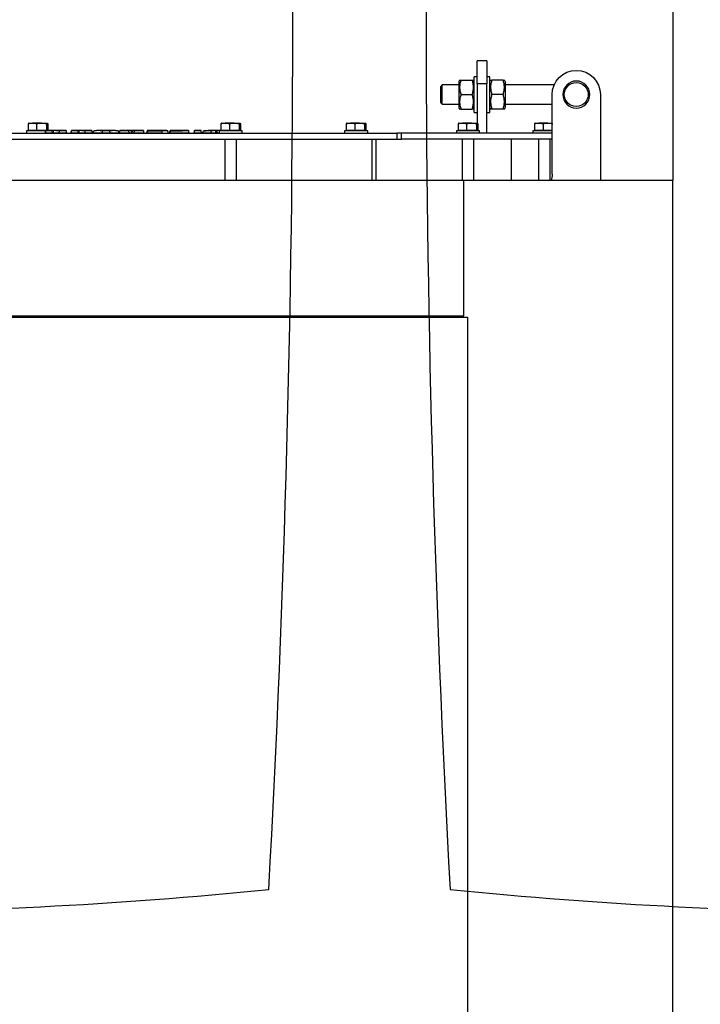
# Model space of a CAD drawing. Header units: millimetres. Extents: x 226749 to 325316, y -44191 to 40236.
# Tile 73 of 164: x 291061 to 291765, y 6243 to 7262. Entities that reach past the tile are written whole.
import ezdxf

# ---------------------------------------------------------------- set-up
doc = ezdxf.new("R2010")
doc.units = ezdxf.units.MM
doc.header["$LTSCALE"] = 100
doc.linetypes.add('DASHED', pattern=[19.05, 12.7, -6.35])
for name, color, linetype in [('FUNDAMENTY', 6, 'Continuous'), ('K_URZĄDZENIA', 4, 'Continuous'), ('WYBIEG NA CZYSZCZENIE', 2, 'Continuous')]:
    doc.layers.add(name, color=color, linetype=linetype)

# ---------------------------------------------------------------- blocks, each defined once
blk = doc.blocks.new('FUNDAMENT')
at = {"layer": 'FUNDAMENTY'}
for p, q in [((89813.4, 76473.6), (91213.4, 76473.6)), ((91213.4, 76473.6), (91213.4, 73473.6))]:
    blk.add_line(p, q, dxfattribs=at)
blk = doc.blocks.new('KOCIOŁ_RZUT')
at = {"layer": 'K_URZĄDZENIA'}
for p, q in [((136447.9, 71443.9), (132755.9, 71443.9)), ((132755.9, 71443.9), (132755.9, 71227.5)), ((132666.9, 71368.9), (132755.9, 71368.9)), ((132656.9, 71321), (132656.9, 71270.4)), ((132749.1, 71318.9), (132666.9, 71318.9)), ((132676.9, 71270.4), (132676.9, 71318.9)), ((132696.4, 71314.5), (132696.4, 71318.9)), ((132704, 71318.9), (132704, 71314.5)), ((132704.4, 71318.9), (132704.4, 71315.5)), ((132706.9, 71318.9), (132706.9, 71163.2)), ((132712.9, 71318.9), (132712.9, 71163.2)), ((132696.4, 71314.5), (132696.4, 71305.1)), ((132697.2, 71309.5), (132704, 71309.5)), ((132704, 71314.5), (132704, 71309.5)), ((132704, 71309.5), (132704, 71305.1)), ((132704.4, 71315.5), (132704.4, 71298.9)), ((132755.9, 71316.9), (132712.9, 71316.9)), ((132696.4, 71301.4), (132696.4, 71305.1)), ((132697.2, 71300.7), (132704, 71300.7)), ((132704, 71305.1), (132704, 71300.7)), ((132704, 71301.4), (132704.4, 71301.4)), ((132704.4, 71298.9), (132706.9, 71298.9)), ((132712.9, 71304.9), (132755.9, 71304.9)), ((132653.4, 71270.4), (132651.9, 71269.5)), ((132651.9, 71268.2), (132651.9, 71256.6)), ((132653.4, 71270.4), (132680.4, 71270.4)), ((132666.9, 71268.2), (132666.9, 71256.6)), ((132681.9, 71269.5), (132680.4, 71270.4)), ((132681.9, 71268.2), (132681.9, 71256.6)), ((132755.9, 71276.9), (132712.9, 71276.9)), ((132631.9, 71251.4), (132631.9, 71241.4)), ((132631.9, 71251.4), (132655.8, 71251.4)), ((132648.4, 71254.4), (132648.4, 71251.4)), ((132685.4, 71254.4), (132648.4, 71254.4)), ((132651.9, 71255.2), (132653.4, 71254.4)), ((132655.8, 71251.4), (132655.8, 71241.4)), ((132706.9, 71251.4), (132655.8, 71251.4)), ((132680.4, 71254.4), (132681.9, 71255.2)), ((132685.4, 71251.4), (132685.4, 71254.4)), ((132655.8, 71241.4), (132631.9, 71241.4)), ((132648.4, 71241.4), (132648.4, 71238.4)), ((132685.4, 71238.4), (132648.4, 71238.4)), ((132653.4, 71238.4), (132651.9, 71237.5)), ((132655.8, 71241.4), (132696.5, 71241.4)), ((132681.9, 71237.5), (132680.4, 71238.4)), ((132685.4, 71238.4), (132685.4, 71241.4)), ((132696.4, 71235.5), (132696.4, 71241.3)), ((132697.2, 71242), (132704, 71242)), ((132697.2, 71240.6), (132704, 71240.6)), ((132704, 71242), (132704, 71241.3)), ((132704, 71241.4), (132704.4, 71241.4)), ((132704.4, 71241.4), (132704, 71241.4)), ((132704, 71241.3), (132704, 71240.6)), ((132704, 71240.6), (132704, 71235.5)), ((132706.9, 71243.9), (132704.4, 71243.9)), ((132704.4, 71243.9), (132704.4, 71236.5)), ((132755.9, 71237.9), (132712.9, 71237.9)), ((132651.9, 71224.6), (132651.9, 71236.2)), ((132666.9, 71224.6), (132666.9, 71236.2)), ((132681.9, 71224.6), (132681.9, 71236.2)), ((132696.4, 71235.5), (132696.4, 71226.1)), ((132697.2, 71230.4), (132704, 71230.4)), ((132704, 71235.5), (132704, 71230.4)), ((132704, 71230.4), (132704, 71226.1)), ((132704.4, 71236.5), (132704.4, 71219.9)), ((132895.9, 71227.5), (132755.9, 71227.5)), ((132755.9, 71227.5), (132755.9, 69835.3)), ((132895.9, 69835.3), (132895.9, 71227.5)), ((132651.9, 71223.2), (132653.4, 71222.4)), ((132653.4, 71222.4), (132680.4, 71222.4)), ((132656.9, 71222.4), (132656.9, 71205)), ((132676.9, 71205), (132676.9, 71222.4)), ((132680.4, 71222.4), (132681.9, 71223.2)), ((132696.4, 71222.4), (132696.4, 71226.1)), ((132697.2, 71221.7), (132704, 71221.7)), ((132704, 71226.1), (132704, 71221.7)), ((132704, 71222.4), (132704.4, 71222.4)), ((132704.4, 71219.9), (132706.9, 71219.9)), ((132712.9, 71225.9), (132755.9, 71225.9)), ((132656.9, 71205), (132658.4, 71203.9)), ((132676.9, 71205), (132656.9, 71205)), ((132675.4, 71203.9), (132658.4, 71203.9)), ((132675.4, 71203.9), (132676.9, 71205)), ((132712.9, 71163.2), (132706.9, 71163.2)), ((132706.9, 71163.2), (132706.9, 71158.4)), ((132706.9, 71158.4), (132712.9, 71158.4)), ((132706.9, 70553.4), (132706.9, 71158.4)), ((132712.9, 71158.4), (132712.9, 71163.2)), ((132712.9, 70553.4), (132712.9, 71158.4)), ((132755.9, 71136.9), (132712.9, 71136.9)), ((132696.4, 71119.8), (132696.4, 71125.6)), ((132697.2, 71126.3), (132704, 71126.3)), ((132704, 71126.3), (132704, 71125.6)), ((132704.4, 71125.6), (132704, 71125.6)), ((132704, 71125.6), (132704, 71124.8)), ((132706.9, 71128.1), (132704.4, 71128.1)), ((132704.4, 71128.1), (132704.4, 71120.7)), ((132755.9, 71132.8), (132712.9, 71132.8)), ((132696.4, 71119.8), (132696.4, 71110.4)), ((132697.2, 71124.8), (132704, 71124.8)), ((132704, 71124.8), (132704, 71119.8)), ((132704, 71119.8), (132704, 71114.7)), ((132704.4, 71120.7), (132704.4, 71104.1)), ((132696.4, 71106.6), (132696.4, 71110.4)), ((132697.2, 71114.7), (132704, 71114.7)), ((132697.2, 71106), (132704, 71106)), ((132704, 71114.7), (132704, 71110.4)), ((132704, 71110.4), (132704, 71106)), ((132704, 71106.6), (132704.4, 71106.6)), ((132704.4, 71104.1), (132706.9, 71104.1)), ((132696.4, 70990), (132696.4, 70995.8)), ((132697.2, 70996.5), (132704, 70996.5)), ((132697.2, 70995.1), (132704, 70995.1)), ((132704, 70996.5), (132704, 70995.8)), ((132704.4, 70995.9), (132704, 70995.9)), ((132704, 70995.8), (132704, 70995.1)), ((132704, 70995.1), (132704, 70990)), ((132706.9, 70998.4), (132704.4, 70998.4)), ((132704.4, 70998.4), (132704.4, 70991)), ((132696.4, 70990), (132696.4, 70980.6)), ((132697.2, 70985), (132704, 70985)), ((132704, 70990), (132704, 70985)), ((132704, 70985), (132704, 70980.6)), ((132704.4, 70991), (132704.4, 70974.4)), ((132755.9, 70992.4), (132712.9, 70992.4)), ((132696.4, 70976.9), (132696.4, 70980.6)), ((132697.2, 70976.2), (132704, 70976.2)), ((132704, 70980.6), (132704, 70976.2)), ((132704, 70976.9), (132704.4, 70976.9)), ((132704.2, 70976.9), (132704.2, 70972.8)), ((132704.2, 70972.4), (132706.8, 70971.8)), ((132704.4, 70974.4), (132706.9, 70974.4)), ((132706.8, 70974.4), (132706.8, 70971.8)), ((132706.8, 70973), (132706.9, 70973)), ((132712.9, 70980.4), (132755.9, 70980.4)), ((132704.2, 70971.6), (132706.8, 70971.6)), ((132706.8, 70971.6), (132704.2, 70971.3)), ((132706.8, 70971.5), (132704.2, 70970.8)), ((132704.2, 70970.4), (132704.2, 70963.2)), ((132706.8, 70966.4), (132704.5, 70966)), ((132704.5, 70966), (132704.5, 70958.4)), ((132706.8, 70971.5), (132706.8, 70971.6)), ((132706.8, 70971.6), (132706.8, 70971.6)), ((132706.8, 70970.3), (132706.9, 70970.3)), ((132706.8, 70966.4), (132706.8, 70957.3)), ((132706.8, 70965.5), (132706.9, 70965.5)), ((132704.2, 70955.7), (132704.2, 70948.8)), ((132706.8, 70957.3), (132704.5, 70958.4)), ((132706.8, 70956.3), (132704.5, 70955.7)), ((132704.5, 70955.7), (132704.5, 70948.8)), ((132706.8, 70959.8), (132706.9, 70959.8)), ((132706.8, 70956.3), (132706.8, 70948.2)), ((132706.8, 70954.8), (132706.9, 70954.8)), ((132704.2, 70942.9), (132704.2, 70926.5)), ((132704.5, 70948.8), (132706.8, 70948.2)), ((132706.8, 70943.5), (132704.5, 70942.9)), ((132704.5, 70942.9), (132704.5, 70924.2)), ((132706.8, 70949.7), (132706.9, 70949.7)), ((132706.8, 70943.5), (132706.8, 70923.6)), ((132706.8, 70942), (132706.9, 70942)), ((132704.2, 70936.5), (132704.2, 70926.5)), ((132704.3, 70924.3), (132704.3, 70936.5)), ((132704.2, 70926.5), (132704.2, 70923.8)), ((132704.3, 70926.5), (132704.2, 70926.5)), ((132704.2, 70926.5), (132704.2, 70926.5)), ((132706.8, 70923.1), (132704.2, 70923.8)), ((132706.8, 70922), (132704.2, 70921.3)), ((132706.8, 70923.6), (132704.5, 70924.2)), ((132706.8, 70925.1), (132706.9, 70925.1)), ((132706.8, 70924.6), (132706.9, 70924.6)), ((132706.8, 70923.6), (132706.8, 70923.1)), ((132704.2, 70920.3), (132704.2, 70900.9)), ((132704.3, 70914.5), (132704.2, 70914.5)), ((132706.8, 70920.4), (132706.9, 70920.4)), ((132706.8, 70915.5), (132706.9, 70915.5)), ((132704.2, 70906.2), (132704.3, 70906.2)), ((132706.8, 70901.3), (132706.9, 70901.3)), ((132704.2, 70896.2), (132704.2, 70890.3)), ((132706.8, 70896.8), (132704.5, 70896.1)), ((132706.8, 70896.8), (132704.5, 70896.2)), ((132704.5, 70896.1), (132704.5, 70887)), ((132706.8, 70896.8), (132706.8, 70896.8)), ((132706.8, 70896.8), (132706.8, 70886.6)), ((132706.8, 70895.3), (132706.9, 70895.3)), ((132706.8, 70895.3), (132706.9, 70895.3)), ((132704.2, 70890.3), (132704.2, 70890.3)), ((132704.2, 70889.9), (132704.2, 70884)), ((132704.2, 70884.3), (132706.8, 70884.1)), ((132706.8, 70884), (132704.2, 70883.7)), ((132704.2, 70884), (132704.2, 70878.3)), ((132704.2, 70884), (132706.8, 70884)), ((132706.8, 70886.6), (132704.5, 70887)), ((132706.8, 70881.4), (132704.5, 70881)), ((132704.5, 70881), (132704.5, 70871.8)), ((132706.8, 70887.6), (132706.9, 70887.6)), ((132706.8, 70886.6), (132706.8, 70884.1)), ((132706.8, 70885.4), (132706.9, 70885.4)), ((132706.8, 70884), (132706.8, 70884.1)), ((132706.8, 70884), (132706.8, 70881.4)), ((132706.8, 70884), (132706.8, 70884)), ((132706.8, 70882.6), (132706.9, 70882.6)), ((132706.8, 70881.4), (132706.8, 70871.2)), ((132704.2, 70877.7), (132704.2, 70871.8)), ((132704.2, 70877.7), (132704.2, 70877.7)), ((132706.8, 70871.2), (132704.5, 70871.8)), ((132706.8, 70871.2), (132704.5, 70870.1)), ((132706.8, 70880.4), (132706.9, 70880.4)), ((132706.8, 70872.7), (132706.9, 70872.7)), ((132706.8, 70871.2), (132706.8, 70861.4)), ((132704.2, 70865.5), (132704.2, 70859)), ((132704.5, 70861), (132706.8, 70861.4)), ((132704.5, 70861), (132704.5, 70853.8)), ((132706.8, 70868.7), (132706.9, 70868.7)), ((132706.8, 70861.4), (132706.8, 70853.5)), ((132706.8, 70860.5), (132706.9, 70860.5)), ((132704.2, 70855.8), (132704.2, 70849.3)), ((132706.8, 70853.5), (132704.5, 70853.8)), ((132706.8, 70854.4), (132706.9, 70854.4)), ((132706.8, 70853.5), (132706.8, 70843.7)), ((132704.2, 70842.7), (132704.2, 70836)), ((132706.8, 70843.7), (132704.5, 70844.7)), ((132706.8, 70843.3), (132704.5, 70842.7)), ((132704.5, 70842.7), (132704.5, 70835.9)), ((132706.8, 70846.1), (132706.9, 70846.1)), ((132706.8, 70843.3), (132706.8, 70835.7)), ((132706.8, 70841.8), (132706.9, 70841.8)), ((132704.2, 70835.7), (132704.2, 70828.3)), ((132706.8, 70835.7), (132704.5, 70835.9)), ((132706.8, 70836.3), (132706.9, 70836.3)), ((132706.8, 70835.7), (132706.8, 70829)), ((132706.8, 70829.9), (132706.9, 70829.9)), ((132704.2, 70829.6), (132706.8, 70829)), ((132704.2, 70828.1), (132704.2, 70821.7)), ((132706.8, 70828.8), (132704.5, 70828.1)), ((132704.5, 70828.1), (132704.5, 70821.7)), ((132706.8, 70821.1), (132704.5, 70821.7)), ((132704.5, 70821.7), (132706.8, 70821)), ((132706.8, 70828.8), (132706.8, 70821.1)), ((132706.8, 70827.3), (132706.9, 70827.3)), ((132706.8, 70822.6), (132706.9, 70822.6)), ((132706.8, 70822.6), (132706.9, 70822.6)), ((132706.8, 70821.1), (132706.8, 70821)), ((132704.2, 70816.2), (132704.2, 70809.4)), ((132706.8, 70816.8), (132704.5, 70816.2)), ((132704.5, 70816.2), (132704.5, 70809.4)), ((132706.8, 70809.1), (132704.5, 70809.4)), ((132706.8, 70816.8), (132706.8, 70809.1)), ((132706.8, 70815.3), (132706.9, 70815.3)), ((132706.8, 70809.8), (132706.9, 70809.8)), ((132704.2, 70809.2), (132704.2, 70801.8)), ((132704.2, 70803), (132706.8, 70802.5)), ((132704.2, 70801.5), (132704.2, 70795.2)), ((132706.8, 70802.2), (132704.5, 70801.6)), ((132704.5, 70801.6), (132704.5, 70795.1)), ((132706.8, 70809.1), (132706.8, 70802.5)), ((132706.8, 70803.4), (132706.9, 70803.4)), ((132706.8, 70802.2), (132706.8, 70794.5)), ((132706.8, 70800.7), (132706.9, 70800.7)), ((132696.4, 70790.6), (132696.4, 70796.4)), ((132696.4, 70790.6), (132696.4, 70781.2)), ((132697.2, 70797.1), (132704, 70797.1)), ((132697.2, 70795.7), (132704, 70795.7)), ((132704, 70797.1), (132704, 70796.4)), ((132704.2, 70796.5), (132704, 70796.5)), ((132704, 70796.4), (132704, 70795.7)), ((132704, 70795.7), (132704, 70790.6)), ((132704, 70790.6), (132704, 70785.6)), ((132704.4, 70795.2), (132704.4, 70791.6)), ((132704.4, 70791.6), (132704.4, 70775)), ((132704.5, 70795.1), (132706.8, 70794.5)), ((132706.8, 70794.5), (132704.5, 70795.1)), ((132706.8, 70796), (132706.9, 70796)), ((132706.8, 70796), (132706.9, 70796)), ((132706.8, 70794.5), (132706.8, 70794.5)), ((132696.4, 70777.5), (132696.4, 70781.2)), ((132697.2, 70785.6), (132704, 70785.6)), ((132704, 70785.6), (132704, 70781.2)), ((132704, 70781.2), (132704, 70776.9)), ((132697.2, 70776.9), (132704, 70776.9)), ((132704, 70777.5), (132704.4, 70777.5)), ((132704.4, 70775), (132706.9, 70775))]:
    blk.add_line(p, q, dxfattribs=at)
at = {"layer": 'K_URZĄDZENIA', "extrusion": (0, 0, -1)}
blk.add_circle((-132666.9, 71343.9), 14, dxfattribs=at)
at = {"layer": 'K_URZĄDZENIA'}
blk.add_circle((132666.9, 71343.9), 12.4, dxfattribs=at)
at = {"layer": 'K_URZĄDZENIA', "extrusion": (0, 0, -1)}
for centre, start, end in [((-132666.9, 71343.9), 270, 90), ((-132749.1, 71293.9), 90, 105.8606)]:
    blk.add_arc(centre, 25, start, end, dxfattribs=at)
at = {"layer": 'K_URZĄDZENIA'}
for points, knots in [([(132696.4, 71314.5), (132696.4, 71315.4), (132696.5, 71316.2), (132696.8, 71317.9), (132697, 71318.8), (132697.2, 71319.6)], [0, 0, 0, 0, 0.5, 0.5, 1, 1, 1, 1]), ([(132697.2, 71309.5), (132697, 71310.3), (132696.8, 71311.1), (132696.5, 71312.8), (132696.4, 71313.7), (132696.4, 71314.5)], [0, 0, 0, 0, 0.5, 0.5, 1, 1, 1, 1]), ([(132696.4, 71305.1), (132696.4, 71305.5), (132696.4, 71305.8), (132696.5, 71306.6), (132696.5, 71306.9), (132696.8, 71308), (132697, 71308.7), (132697.2, 71309.5)], [0, 0, 0, 0, 0.25, 0.25, 0.5, 0.5, 1, 1, 1, 1]), ([(132697.2, 71300.7), (132697, 71301.5), (132696.8, 71302.2), (132696.5, 71303.6), (132696.4, 71304.4), (132696.4, 71305.1)], [0, 0, 0, 0, 0.5, 0.5, 1, 1, 1, 1]), ([(132696.4, 71301.5), (132696.4, 71301.4), (132696.4, 71301.3), (132696.5, 71301.2), (132696.5, 71301.2), (132696.8, 71301), (132697, 71300.9), (132697.2, 71300.7)], [0, 0, 0, 0, 0.25, 0.25, 0.5, 0.5, 1, 1, 1, 1]), ([(132651.9, 71268.2), (132651.9, 71268.4), (132651.9, 71268.6), (132651.9, 71268.9), (132651.9, 71269), (132651.9, 71269.4), (132651.9, 71269.5), (132651.9, 71269.5), (132651.9, 71269.5), (132651.9, 71269.5)], [0, 0, 0, 0, 0.249242, 0.249242, 0.498483, 0.498483, 0.996966, 0.996966, 1, 1, 1, 1]), ([(132666.9, 71268.2), (132665.7, 71268.6), (132664.4, 71268.9), (132661.9, 71269.4), (132660.7, 71269.5), (132658.8, 71269.5), (132658.1, 71269.5), (132656.9, 71269.4), (132656.2, 71269.3), (132654.4, 71268.9), (132653.1, 71268.6), (132651.9, 71268.2)], [0, 0, 0, 0, 0.25, 0.25, 0.5, 0.5, 0.625, 0.625, 0.75, 0.75, 1, 1, 1, 1]), ([(132681.9, 71268.2), (132680.7, 71268.6), (132679.4, 71268.9), (132676.9, 71269.4), (132675.7, 71269.5), (132673.8, 71269.5), (132673.1, 71269.5), (132671.9, 71269.4), (132671.2, 71269.3), (132669.4, 71268.9), (132668.1, 71268.6), (132666.9, 71268.2)], [0, 0, 0, 0, 0.25, 0.25, 0.5, 0.5, 0.625, 0.625, 0.75, 0.75, 1, 1, 1, 1]), ([(132681.9, 71269.5), (132681.9, 71269.5), (132681.9, 71269.5), (132681.9, 71269.5), (132681.9, 71269.4), (132681.9, 71269), (132681.9, 71268.9), (132681.9, 71268.6), (132681.9, 71268.4), (132681.9, 71268.2)], [0, 0, 0, 0, 0.003034, 0.003034, 0.501517, 0.501517, 0.750758, 0.750758, 1, 1, 1, 1]), ([(132651.9, 71255.2), (132651.9, 71255.2), (132651.9, 71255.2), (132651.9, 71255.2), (132651.9, 71255.4), (132651.9, 71255.7), (132651.9, 71255.9), (132651.9, 71256.2), (132651.9, 71256.4), (132651.9, 71256.6)], [0, 0, 0, 0, 0.003034, 0.003034, 0.501517, 0.501517, 0.750758, 0.750758, 1, 1, 1, 1]), ([(132651.9, 71256.6), (132653.1, 71256.2), (132654.4, 71255.8), (132656.8, 71255.4), (132658.1, 71255.2), (132660, 71255.2), (132660.7, 71255.3), (132661.9, 71255.4), (132662.6, 71255.5), (132664.4, 71255.8), (132665.7, 71256.2), (132666.9, 71256.6)], [0, 0, 0, 0, 0.25, 0.25, 0.5, 0.5, 0.625, 0.625, 0.75, 0.75, 1, 1, 1, 1]), ([(132666.9, 71256.6), (132668.1, 71256.2), (132669.4, 71255.8), (132671.8, 71255.4), (132673.1, 71255.2), (132675, 71255.2), (132675.7, 71255.3), (132676.9, 71255.4), (132677.6, 71255.5), (132679.4, 71255.8), (132680.7, 71256.2), (132681.9, 71256.6)], [0, 0, 0, 0, 0.25, 0.25, 0.5, 0.5, 0.625, 0.625, 0.75, 0.75, 1, 1, 1, 1]), ([(132681.9, 71256.6), (132681.9, 71256.4), (132681.9, 71256.2), (132681.9, 71255.9), (132681.9, 71255.7), (132681.9, 71255.4), (132681.9, 71255.2), (132681.9, 71255.2), (132681.9, 71255.2), (132681.9, 71255.2)], [0, 0, 0, 0, 0.249242, 0.249242, 0.498483, 0.498483, 0.996966, 0.996966, 1, 1, 1, 1]), ([(132651.9, 71236.2), (132651.9, 71236.6), (132651.9, 71236.9), (132651.9, 71237.3), (132651.9, 71237.4), (132651.9, 71237.5), (132651.9, 71237.5), (132651.9, 71237.5)], [0, 0, 0, 0, 0.501737, 0.501737, 0.752605, 0.752605, 1, 1, 1, 1]), ([(132666.9, 71236.2), (132665.7, 71236.6), (132664.4, 71236.9), (132661.9, 71237.4), (132660.7, 71237.5), (132658.8, 71237.5), (132658.1, 71237.5), (132656.9, 71237.4), (132656.2, 71237.3), (132654.4, 71236.9), (132653.1, 71236.6), (132651.9, 71236.2)], [0, 0, 0, 0, 0.25, 0.25, 0.5, 0.5, 0.625, 0.625, 0.75, 0.75, 1, 1, 1, 1]), ([(132681.9, 71236.2), (132680.7, 71236.6), (132679.4, 71236.9), (132676.9, 71237.4), (132675.7, 71237.5), (132673.8, 71237.5), (132673.1, 71237.5), (132671.9, 71237.4), (132671.2, 71237.3), (132669.4, 71236.9), (132668.1, 71236.6), (132666.9, 71236.2)], [0, 0, 0, 0, 0.25, 0.25, 0.5, 0.5, 0.625, 0.625, 0.75, 0.75, 1, 1, 1, 1]), ([(132681.9, 71237.5), (132681.9, 71237.5), (132681.9, 71237.5), (132681.9, 71237.4), (132681.9, 71237.3), (132681.9, 71236.9), (132681.9, 71236.6), (132681.9, 71236.2)], [0, 0, 0, 0, 0.247395, 0.247395, 0.498263, 0.498263, 1, 1, 1, 1]), ([(132696.4, 71241.3), (132696.4, 71241.4), (132696.4, 71241.4), (132696.5, 71241.5), (132696.5, 71241.6), (132696.8, 71241.8), (132697, 71241.9), (132697.2, 71242)], [0, 0, 0, 0, 0.25, 0.25, 0.5, 0.5, 1, 1, 1, 1]), ([(132697.2, 71240.6), (132697, 71240.7), (132696.8, 71240.8), (132696.5, 71241), (132696.4, 71241.2), (132696.4, 71241.3)], [0, 0, 0, 0, 0.5, 0.5, 1, 1, 1, 1]), ([(132696.4, 71235.5), (132696.4, 71236.4), (132696.5, 71237.2), (132696.8, 71238.9), (132697, 71239.8), (132697.2, 71240.6)], [0, 0, 0, 0, 0.5, 0.5, 1, 1, 1, 1]), ([(132697.2, 71230.4), (132697, 71231.3), (132696.8, 71232.1), (132696.5, 71233.8), (132696.4, 71234.7), (132696.4, 71235.5)], [0, 0, 0, 0, 0.5, 0.5, 1, 1, 1, 1]), ([(132696.4, 71226.1), (132696.4, 71226.5), (132696.4, 71226.8), (132696.5, 71227.6), (132696.5, 71227.9), (132696.8, 71229), (132697, 71229.7), (132697.2, 71230.4)], [0, 0, 0, 0, 0.25, 0.25, 0.5, 0.5, 1, 1, 1, 1]), ([(132651.9, 71223.2), (132651.9, 71223.2), (132651.9, 71223.3), (132651.9, 71223.4), (132651.9, 71223.5), (132651.9, 71223.8), (132651.9, 71224.2), (132651.9, 71224.6)], [0, 0, 0, 0, 0.247395, 0.247395, 0.498263, 0.498263, 1, 1, 1, 1]), ([(132651.9, 71224.6), (132653.1, 71224.2), (132654.4, 71223.8), (132656.8, 71223.4), (132658.1, 71223.2), (132660, 71223.2), (132660.7, 71223.3), (132661.9, 71223.4), (132662.6, 71223.5), (132664.4, 71223.8), (132665.7, 71224.2), (132666.9, 71224.6)], [0, 0, 0, 0, 0.25, 0.25, 0.5, 0.5, 0.625, 0.625, 0.75, 0.75, 1, 1, 1, 1]), ([(132666.9, 71224.6), (132668.1, 71224.2), (132669.4, 71223.8), (132671.8, 71223.4), (132673.1, 71223.2), (132675, 71223.2), (132675.7, 71223.3), (132676.9, 71223.4), (132677.6, 71223.5), (132679.4, 71223.8), (132680.7, 71224.2), (132681.9, 71224.6)], [0, 0, 0, 0, 0.25, 0.25, 0.5, 0.5, 0.625, 0.625, 0.75, 0.75, 1, 1, 1, 1]), ([(132681.9, 71224.6), (132681.9, 71224.2), (132681.9, 71223.8), (132681.9, 71223.5), (132681.9, 71223.4), (132681.9, 71223.3), (132681.9, 71223.2), (132681.9, 71223.2)], [0, 0, 0, 0, 0.501737, 0.501737, 0.752605, 0.752605, 1, 1, 1, 1]), ([(132697.2, 71221.7), (132697, 71222.5), (132696.8, 71223.2), (132696.5, 71224.6), (132696.4, 71225.3), (132696.4, 71226.1)], [0, 0, 0, 0, 0.5, 0.5, 1, 1, 1, 1]), ([(132696.4, 71222.5), (132696.4, 71222.4), (132696.4, 71222.3), (132696.5, 71222.2), (132696.5, 71222.2), (132696.8, 71222), (132697, 71221.9), (132697.2, 71221.7)], [0, 0, 0, 0, 0.25, 0.25, 0.5, 0.5, 1, 1, 1, 1]), ([(132696.4, 71125.6), (132696.4, 71125.6), (132696.4, 71125.7), (132696.5, 71125.8), (132696.5, 71125.9), (132696.8, 71126), (132697, 71126.2), (132697.2, 71126.3)], [0, 0, 0, 0, 0.25, 0.25, 0.5, 0.5, 1, 1, 1, 1]), ([(132697.2, 71124.8), (132697, 71125), (132696.8, 71125.1), (132696.5, 71125.3), (132696.4, 71125.4), (132696.4, 71125.6)], [0, 0, 0, 0, 0.5, 0.5, 1, 1, 1, 1]), ([(132696.4, 71119.8), (132696.4, 71120.6), (132696.5, 71121.5), (132696.8, 71123.2), (132697, 71124), (132697.2, 71124.8)], [0, 0, 0, 0, 0.5, 0.5, 1, 1, 1, 1]), ([(132697.2, 71114.7), (132697, 71115.5), (132696.8, 71116.4), (132696.5, 71118.1), (132696.4, 71118.9), (132696.4, 71119.8)], [0, 0, 0, 0, 0.5, 0.5, 1, 1, 1, 1]), ([(132696.4, 71110.4), (132696.4, 71110.7), (132696.4, 71111.1), (132696.5, 71111.8), (132696.5, 71112.2), (132696.8, 71113.3), (132697, 71114), (132697.2, 71114.7)], [0, 0, 0, 0, 0.25, 0.25, 0.5, 0.5, 1, 1, 1, 1]), ([(132697.2, 71106), (132697, 71106.7), (132696.8, 71107.4), (132696.5, 71108.9), (132696.4, 71109.6), (132696.4, 71110.4)], [0, 0, 0, 0, 0.5, 0.5, 1, 1, 1, 1]), ([(132696.4, 71106.7), (132696.4, 71106.7), (132696.4, 71106.6), (132696.5, 71106.5), (132696.5, 71106.4), (132696.8, 71106.2), (132697, 71106.1), (132697.2, 71106)], [0, 0, 0, 0, 0.25, 0.25, 0.5, 0.5, 1, 1, 1, 1]), ([(132696.4, 70995.8), (132696.4, 70995.9), (132696.4, 70995.9), (132696.5, 70996), (132696.5, 70996.1), (132696.8, 70996.3), (132697, 70996.4), (132697.2, 70996.5)], [0, 0, 0, 0, 0.25, 0.25, 0.5, 0.5, 1, 1, 1, 1]), ([(132697.2, 70995.1), (132697, 70995.2), (132696.8, 70995.3), (132696.5, 70995.6), (132696.4, 70995.7), (132696.4, 70995.8)], [0, 0, 0, 0, 0.5, 0.5, 1, 1, 1, 1]), ([(132696.4, 70990), (132696.4, 70990.9), (132696.5, 70991.7), (132696.8, 70993.4), (132697, 70994.3), (132697.2, 70995.1)], [0, 0, 0, 0, 0.5, 0.5, 1, 1, 1, 1]), ([(132697.2, 70985), (132697, 70985.8), (132696.8, 70986.6), (132696.5, 70988.3), (132696.4, 70989.2), (132696.4, 70990)], [0, 0, 0, 0, 0.5, 0.5, 1, 1, 1, 1]), ([(132696.4, 70980.6), (132696.4, 70981), (132696.4, 70981.3), (132696.5, 70982.1), (132696.5, 70982.4), (132696.8, 70983.5), (132697, 70984.2), (132697.2, 70985)], [0, 0, 0, 0, 0.25, 0.25, 0.5, 0.5, 1, 1, 1, 1]), ([(132697.2, 70976.2), (132697, 70977), (132696.8, 70977.7), (132696.5, 70979.1), (132696.4, 70979.9), (132696.4, 70980.6)], [0, 0, 0, 0, 0.5, 0.5, 1, 1, 1, 1]), ([(132696.4, 70977), (132696.4, 70976.9), (132696.4, 70976.8), (132696.5, 70976.7), (132696.5, 70976.7), (132696.8, 70976.5), (132697, 70976.4), (132697.2, 70976.2)], [0, 0, 0, 0, 0.25, 0.25, 0.5, 0.5, 1, 1, 1, 1]), ([(132704.2, 70972.4), (132704.2, 70972.3), (132704.2, 70972.2), (132704.2, 70972), (132704.2, 70971.9), (132704.2, 70971.9), (132704.2, 70971.8), (132704.2, 70971.7), (132704.2, 70971.6), (132704.2, 70971.6), (132704.2, 70971.6)], [0, 0, 0, 0, 0.25, 0.375, 0.375, 0.5, 0.5, 0.75, 0.75, 1, 1, 1, 1]), ([(132704.2, 70920.3), (132704.2, 70920.3), (132704.2, 70920.4), (132704.2, 70920.7), (132704.2, 70920.8), (132704.2, 70921.1), (132704.2, 70921.1), (132704.2, 70921.2), (132704.2, 70921.3), (132704.2, 70921.3)], [0, 0, 0, 0, 0.079755, 0.079755, 0.386503, 0.386503, 0.693252, 0.693252, 1, 1, 1, 1]), ([(132704.2, 70921.3), (132704.2, 70921.3), (132704.3, 70921.2), (132704.3, 70920.9), (132704.3, 70920.8), (132704.3, 70920.6), (132704.3, 70920.5), (132704.3, 70920.3), (132704.4, 70920.2), (132704.4, 70920), (132704.4, 70919.9), (132704.4, 70919.4), (132704.4, 70919.1), (132704.4, 70918.5), (132704.4, 70918.1), (132704.5, 70917.4), (132704.5, 70917), (132704.5, 70916.4), (132704.5, 70916.3), (132704.5, 70915.9), (132704.5, 70915.7), (132704.5, 70915.5)], [0, 0, 0, 0, 0.25, 0.25, 0.3125, 0.3125, 0.375, 0.375, 0.4375, 0.4375, 0.5, 0.5, 0.625, 0.625, 0.75, 0.75, 0.875, 0.875, 0.9375, 0.9375, 1, 1, 1, 1]), ([(132704.3, 70914.5), (132704.3, 70914.7), (132704.3, 70914.8), (132704.3, 70915.1), (132704.3, 70915.3), (132704.2, 70915.5), (132704.2, 70915.5), (132704.2, 70915.6), (132704.2, 70915.7), (132704.2, 70915.8), (132704.2, 70915.8), (132704.2, 70915.8), (132704.2, 70915.8), (132704.2, 70915.7), (132704.2, 70915.6), (132704.2, 70915.5), (132704.2, 70915.5), (132704.2, 70915.3), (132704.2, 70915.1), (132704.2, 70914.8), (132704.2, 70914.7), (132704.2, 70914.5)], [0, 0, 0, 0, 0.125, 0.125, 0.25, 0.25, 0.3125, 0.3125, 0.375, 0.375, 0.5, 0.5, 0.625, 0.625, 0.6875, 0.6875, 0.75, 0.75, 0.875, 0.875, 1, 1, 1, 1]), ([(132704.5, 70915.5), (132704.5, 70913.7), (132704.5, 70912), (132704.5, 70908.5), (132704.5, 70906.8), (132704.5, 70903.6), (132704.5, 70902.1), (132704.5, 70900.7)], [0, 0, 0, 0, 0.356324, 0.356324, 0.704327, 0.704327, 1, 1, 1, 1]), ([(132706.8, 70915.5), (132706.8, 70915.5), (132706.8, 70915.5), (132706.8, 70910.3), (132706.8, 70905.2), (132706.8, 70900)], [0, 0, 0, 0, 0.000023, 0.000023, 1, 1, 1, 1]), ([(132704.2, 70906.2), (132704.2, 70905.8), (132704.2, 70905.4), (132704.2, 70904.6), (132704.2, 70904.3), (132704.2, 70903.5), (132704.2, 70903.1), (132704.2, 70902.5), (132704.2, 70902.1), (132704.2, 70901.5), (132704.2, 70901.2), (132704.2, 70900.9), (132704.2, 70900.8), (132704.2, 70900.6), (132704.2, 70900.5), (132704.2, 70900.3), (132704.2, 70900.3), (132704.2, 70900.1), (132704.2, 70900.1), (132704.2, 70900), (132704.2, 70900), (132704.2, 70900)], [0, 0, 0, 0, 0.125, 0.125, 0.25, 0.25, 0.375, 0.375, 0.5, 0.5, 0.625, 0.625, 0.6875, 0.6875, 0.75, 0.75, 0.8125, 0.8125, 0.875, 0.875, 1, 1, 1, 1]), ([(132706.8, 70900), (132706.4, 70900.1), (132706, 70900.2), (132705.2, 70900.4), (132704.9, 70900.6), (132704.5, 70900.7)], [0, 0, 0, 0, 0.5, 0.5, 1, 1, 1, 1]), ([(132704.2, 70889.9), (132704.2, 70889.9), (132704.2, 70890), (132704.2, 70890.1), (132704.2, 70890.1), (132704.2, 70890.1), (132704.2, 70890.2), (132704.2, 70890.3), (132704.2, 70890.3), (132704.2, 70890.3)], [0, 0, 0, 0, 0.25, 0.25, 0.375, 0.375, 0.5, 0.5, 1, 1, 1, 1]), ([(132704.2, 70884), (132704.2, 70884), (132704.2, 70884), (132704.2, 70883.9), (132704.2, 70883.9), (132704.2, 70883.9), (132704.2, 70883.8), (132704.2, 70883.8), (132704.2, 70883.8), (132704.2, 70883.7)], [0, 0, 0, 0, 0.25, 0.25, 0.5, 0.5, 0.75, 0.75, 1, 1, 1, 1]), ([(132704.2, 70877.7), (132704.2, 70877.7), (132704.2, 70877.7), (132704.2, 70877.7), (132704.2, 70877.7), (132704.2, 70877.7), (132704.2, 70877.7), (132704.2, 70877.7), (132704.2, 70877.7), (132704.2, 70877.7), (132704.2, 70877.7), (132704.2, 70877.7), (132704.2, 70877.7), (132704.2, 70877.7), (132704.2, 70877.7), (132704.2, 70877.7), (132704.2, 70877.8), (132704.2, 70877.8), (132704.2, 70877.8), (132704.2, 70877.8), (132704.2, 70877.8), (132704.2, 70877.8), (132704.2, 70877.8), (132704.2, 70877.8), (132704.2, 70877.8), (132704.2, 70877.8), (132704.2, 70877.8), (132704.2, 70877.8), (132704.2, 70877.8), (132704.2, 70877.8), (132704.2, 70877.8), (132704.2, 70877.9), (132704.2, 70877.9), (132704.2, 70877.9), (132704.2, 70877.9), (132704.2, 70877.9), (132704.2, 70877.9), (132704.2, 70877.9), (132704.2, 70877.9), (132704.2, 70877.9), (132704.2, 70877.9), (132704.2, 70877.9), (132704.2, 70877.9), (132704.2, 70878)], [0, 0, 0, 0, 0.038812, 0.038812, 0.087483, 0.087483, 0.136153, 0.136153, 0.184823, 0.184823, 0.233493, 0.233493, 0.282164, 0.282164, 0.330834, 0.330834, 0.379504, 0.379504, 0.428174, 0.428174, 0.476845, 0.476845, 0.525515, 0.525515, 0.574185, 0.574185, 0.622855, 0.622855, 0.671525, 0.671525, 0.720195, 0.720195, 0.768865, 0.768865, 0.817535, 0.817535, 0.866206, 0.866206, 0.914876, 0.914876, 0.957433, 0.957433, 1, 1, 1, 1]), ([(132704.2, 70857.4), (132704.2, 70857.4), (132704.2, 70857.5), (132704.2, 70857.6), (132704.2, 70857.6), (132704.2, 70857.7), (132704.2, 70857.7), (132704.2, 70858), (132704.2, 70858.2), (132704.2, 70858.6), (132704.2, 70858.8), (132704.2, 70859), (132704.2, 70859), (132704.2, 70859)], [0, 0, 0, 0, 0.163192, 0.163192, 0.244789, 0.244789, 0.326385, 0.326385, 0.652769, 0.652769, 0.979154, 0.979154, 1, 1, 1, 1]), ([(132704.2, 70855.8), (132704.2, 70856.1), (132704.2, 70856.4), (132704.2, 70856.8), (132704.2, 70856.9), (132704.2, 70857), (132704.2, 70857.1), (132704.2, 70857.1), (132704.2, 70857.2), (132704.2, 70857.3), (132704.2, 70857.4), (132704.2, 70857.4), (132704.2, 70857.4)], [0, 0, 0, 0, 0.5, 0.5, 0.625, 0.6875, 0.6875, 0.75, 0.75, 0.875, 0.875, 1, 1, 1, 1]), ([(132704.2, 70835.7), (132704.2, 70835.8), (132704.2, 70835.8), (132704.2, 70835.8), (132704.2, 70835.9), (132704.2, 70835.9), (132704.2, 70835.9), (132704.2, 70835.9), (132704.2, 70835.9), (132704.2, 70836), (132704.2, 70836), (132704.2, 70836), (132704.2, 70836)], [0, 0, 0, 0, 0.25, 0.25, 0.375, 0.375, 0.5, 0.625, 0.625, 0.75, 0.75, 1, 1, 1, 1]), ([(132704.2, 70829.6), (132704.2, 70829.3), (132704.2, 70828.9), (132704.2, 70828.5), (132704.2, 70828.5), (132704.2, 70828.5), (132704.2, 70828.5), (132704.2, 70828.4), (132704.2, 70828.4), (132704.2, 70828.4), (132704.2, 70828.3), (132704.2, 70828.3), (132704.2, 70828.3)], [0, 0, 0, 0, 0.735547, 0.82749, 0.850476, 0.850476, 0.873462, 0.873462, 0.919433, 0.965405, 0.965405, 1, 1, 1, 1]), ([(132704.2, 70809.2), (132704.2, 70809.2), (132704.2, 70809.3), (132704.2, 70809.3), (132704.2, 70809.3), (132704.2, 70809.3), (132704.2, 70809.3), (132704.2, 70809.4), (132704.2, 70809.4), (132704.2, 70809.4), (132704.2, 70809.4), (132704.2, 70809.4), (132704.2, 70809.4), (132704.2, 70809.4)], [0, 0, 0, 0, 0.25, 0.25, 0.3125, 0.3125, 0.375, 0.375, 0.5, 0.5, 0.75, 0.75, 1, 1, 1, 1]), ([(132704.2, 70803), (132704.2, 70802.7), (132704.2, 70802.4), (132704.2, 70802), (132704.2, 70801.9), (132704.2, 70801.9), (132704.2, 70801.9), (132704.2, 70801.9), (132704.2, 70801.9), (132704.2, 70801.8), (132704.2, 70801.8), (132704.2, 70801.8), (132704.2, 70801.8)], [0, 0, 0, 0, 0.736732, 0.828823, 0.851846, 0.851846, 0.874869, 0.874869, 0.920915, 0.966961, 0.966961, 1, 1, 1, 1]), ([(132696.4, 70796.4), (132696.4, 70796.5), (132696.4, 70796.5), (132696.5, 70796.7), (132696.5, 70796.7), (132696.8, 70796.9), (132697, 70797), (132697.2, 70797.1)], [0, 0, 0, 0, 0.25, 0.25, 0.5, 0.5, 1, 1, 1, 1]), ([(132697.2, 70795.7), (132697, 70795.8), (132696.8, 70795.9), (132696.5, 70796.2), (132696.4, 70796.3), (132696.4, 70796.4)], [0, 0, 0, 0, 0.5, 0.5, 1, 1, 1, 1]), ([(132696.4, 70790.6), (132696.4, 70791.5), (132696.5, 70792.4), (132696.8, 70794.1), (132697, 70794.9), (132697.2, 70795.7)], [0, 0, 0, 0, 0.5, 0.5, 1, 1, 1, 1]), ([(132697.2, 70785.6), (132697, 70786.4), (132696.8, 70787.2), (132696.5, 70788.9), (132696.4, 70789.8), (132696.4, 70790.6)], [0, 0, 0, 0, 0.5, 0.5, 1, 1, 1, 1]), ([(132696.4, 70781.2), (132696.4, 70781.6), (132696.4, 70782), (132696.5, 70782.7), (132696.5, 70783.1), (132696.8, 70784.1), (132697, 70784.9), (132697.2, 70785.6)], [0, 0, 0, 0, 0.25, 0.25, 0.5, 0.5, 1, 1, 1, 1]), ([(132697.2, 70776.9), (132697, 70777.6), (132696.8, 70778.3), (132696.5, 70779.7), (132696.4, 70780.5), (132696.4, 70781.2)], [0, 0, 0, 0, 0.5, 0.5, 1, 1, 1, 1]), ([(132696.4, 70777.6), (132696.4, 70777.5), (132696.4, 70777.5), (132696.5, 70777.3), (132696.5, 70777.3), (132696.8, 70777.1), (132697, 70777), (132697.2, 70776.9)], [0, 0, 0, 0, 0.25, 0.25, 0.5, 0.5, 1, 1, 1, 1])]:
    blk.add_open_spline(points, degree=3, knots=knots, dxfattribs=at)
for points, weights in [([(132704.4, 70976.8), (132704.3, 70975.5), (132704.2, 70974.2), (132704.2, 70972.8)], [0.99993509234, 0.999734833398, 0.999756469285, 1]), ([(132704.2, 70972.8), (132704.2, 70972.7), (132704.2, 70972.5), (132704.2, 70972.4)], [1, 0.999997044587, 0.999997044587, 1]), ([(132704.2, 70971.3), (132704.2, 70971.2), (132704.2, 70971), (132704.2, 70970.8)], [1, 0.999996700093, 0.999996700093, 1]), ([(132704.5, 70958.4), (132704.3, 70960), (132704.2, 70961.6), (132704.2, 70963.2)], [1, 0.999732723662, 0.999732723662, 1]), ([(132704.2, 70955.6), (132704.2, 70955.6), (132704.3, 70955.6), (132704.5, 70955.7)], [1, 0.999732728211, 0.999732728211, 1]), ([(132704.5, 70948.8), (132704.3, 70948.9), (132704.2, 70948.9), (132704.2, 70948.9)], [1, 0.999734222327, 0.999732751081, 0.999995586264]), ([(132704.2, 70942.9), (132704.2, 70942.9), (132704.3, 70942.9), (132704.5, 70942.9)], [1, 0.999732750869, 0.999732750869, 1]), ([(132704.3, 70936.5), (132704.2, 70936.5), (132704.2, 70936.5), (132704.2, 70936.5)], [1, 0.999983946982, 0.999983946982, 1]), ([(132704.5, 70924.2), (132704.4, 70924.2), (132704.3, 70924.3), (132704.3, 70924.3)], [1, 0.999934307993, 0.999934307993, 1]), ([(132704.5, 70896.2), (132704.3, 70896.1), (132704.2, 70896.1), (132704.2, 70896.1)], [1, 0.999732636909, 0.999732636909, 1]), ([(132704.2, 70896.1), (132704.2, 70896.1), (132704.3, 70896.1), (132704.5, 70896.1)], [1, 0.999732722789, 0.999732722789, 1]), ([(132704.5, 70900.7), (132704.4, 70900.7), (132704.3, 70900.7), (132704.3, 70900.7)], [1, 0.999921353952, 0.999921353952, 1]), ([(132704.5, 70887), (132704.3, 70886.2), (132704.2, 70885.3), (132704.2, 70884.3)], [1, 0.999816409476, 0.999816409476, 1]), ([(132704.2, 70883.7), (132704.2, 70882.8), (132704.3, 70881.9), (132704.5, 70881)], [1, 0.999816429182, 0.999816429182, 1]), ([(132704.2, 70878), (132704.2, 70878.1), (132704.2, 70878.2), (132704.2, 70878.3)], [1, 0.999998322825, 0.999998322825, 1]), ([(132704.5, 70871.8), (132704.3, 70871.9), (132704.2, 70871.9), (132704.2, 70871.9)], [1, 0.999733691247, 0.999732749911, 0.999997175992]), ([(132704.5, 70870.1), (132704.3, 70868.6), (132704.2, 70867), (132704.2, 70865.5)], [1, 0.999732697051, 0.999732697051, 1]), ([(132704.2, 70865.5), (132704.2, 70864), (132704.3, 70862.5), (132704.5, 70861)], [1, 0.999732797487, 0.999732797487, 1]), ([(132704.2, 70858.5), (132704.2, 70857.7), (132704.2, 70857), (132704.2, 70856.3)], [0.999999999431, 0.999999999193, 0.999999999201, 0.999999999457]), ([(132704.5, 70853.8), (132704.3, 70852.4), (132704.2, 70850.9), (132704.2, 70849.3)], [1, 0.999732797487, 0.999732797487, 1]), ([(132704.2, 70849.3), (132704.2, 70847.8), (132704.3, 70846.3), (132704.5, 70844.7)], [1, 0.999732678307, 0.999732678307, 1]), ([(132704.2, 70842.6), (132704.2, 70842.6), (132704.3, 70842.7), (132704.5, 70842.7)], [1, 0.999732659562, 0.999732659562, 1]), ([(132704.2, 70836), (132704.2, 70836), (132704.2, 70836), (132704.2, 70836)], [1, 0.999997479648, 0.999997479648, 1]), ([(132704.5, 70835.9), (132704.3, 70833.8), (132704.2, 70831.7), (132704.2, 70829.6)], [1, 0.999814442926, 0.999814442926, 1]), ([(132704.2, 70828.1), (132704.2, 70828.1), (132704.3, 70828.1), (132704.5, 70828.1)], [1, 0.999732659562, 0.999732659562, 1]), ([(132704.2, 70816.1), (132704.2, 70816.1), (132704.3, 70816.1), (132704.5, 70816.2)], [1, 0.999732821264, 0.999732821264, 1]), ([(132704.2, 70809.4), (132704.2, 70809.4), (132704.2, 70809.4), (132704.2, 70809.4)], [1, 0.999997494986, 0.999997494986, 1]), ([(132704.5, 70809.4), (132704.3, 70807.3), (132704.2, 70805.2), (132704.2, 70803)], [1, 0.999814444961, 0.999814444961, 1]), ([(132704.2, 70801.5), (132704.2, 70801.5), (132704.3, 70801.5), (132704.5, 70801.6)], [1, 0.999732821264, 0.999732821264, 1])]:
    blk.add_rational_spline(points, weights, degree=3, dxfattribs=at)
for points, degree in [([(132704.2, 70971.6), (132704.2, 70971.6), (132704.2, 70971.5), (132704.2, 70971.3)], 3), ([(132704.2, 70970.8), (132704.2, 70970.7), (132704.2, 70970.5), (132704.2, 70970.4)], 3), ([(132704.2, 70970.4), (132704.2, 70968.9), (132704.3, 70967.5), (132704.5, 70966)], 3), ([(132706.8, 70971.5), (132706.8, 70968.9), (132706.8, 70966.4)], 2), ([(132706.8, 70922), (132704.2, 70921.3)], 1), ([(132704.2, 70914.5), (132704.2, 70911.7), (132704.2, 70909), (132704.2, 70906.2)], 3), ([(132704.3, 70900.7), (132704.3, 70905.3), (132704.3, 70909.9), (132704.3, 70914.5)], 3), ([(132706.8, 70915.5), (132706, 70915.5), (132705.2, 70915.5), (132704.5, 70915.5)], 3), ([(132704.2, 70900), (132706.8, 70899.3)], 1), ([(132704.2, 70884.3), (132704.2, 70884.2), (132704.2, 70884.1), (132704.2, 70884)], 3), ([(132704.2, 70884), (132704.2, 70884), (132704.2, 70884), (132704.2, 70884)], 3), ([(132704.2, 70884), (132704.2, 70884), (132704.2, 70884), (132704.2, 70884)], 3), ([(132704.2, 70821.7), (132704.2, 70821.7), (132704.3, 70821.7), (132704.5, 70821.7)], 3), ([(132704.5, 70821.7), (132704.4, 70821.7), (132704.3, 70821.7), (132704.3, 70821.7)], 3), ([(132704.2, 70795.2), (132704.2, 70795.2), (132704.3, 70795.2), (132704.5, 70795.1)], 3), ([(132704.5, 70795.1), (132704.4, 70795.2), (132704.3, 70795.2), (132704.3, 70795.2)], 3)]:
    blk.add_open_spline(points, degree=degree, dxfattribs=at)
blk.add_rational_spline([(132706.8, 70971.6), (132706.8, 70971.6), (132706.8, 70971.6), (132706.8, 70971.7), (132706.8, 70971.7), (132706.8, 70971.8)], [1, 1, 0.978334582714, 1, 1, 1], degree=2, knots=[0, 0, 0, 0.000214, 0.532478, 0.532478, 1, 1, 1], dxfattribs=at)

msp = doc.modelspace()

# ---------------------------------------------------------------- linework, layer by layer
for p, q in [((290123.79, 6954), (291523.79, 6954)), ((291523.79, 6954), (291523.79, 3954))]:
    msp.add_line(p, q)
for centre, radius, start, end in [((274729.9, 7269.46), 16613.13, 356.868388, 3.164744), ((308094.05, 7269.46), 16613.13, 176.835256, 183.131612), ((290845.52, 11034.49), 4696.45, 264.22345, 275.77655), ((291978.42, 11034.49), 4696.45, 264.22345, 275.77655)]:
    msp.add_arc(centre, radius, start, end)
at = {"layer": 'WYBIEG NA CZYSZCZENIE', "linetype": 'DASHED', "ltscale": 50}
msp.add_line((291736.29, 10275), (291736.29, 7095.5), dxfattribs=at)

# ---------------------------------------------------------------- block references
at = {"layer": 'FUNDAMENTY'}
msp.add_blockref('FUNDAMENT', (200310.37, -69519.63), dxfattribs=at)
at = {"layer": 'K_URZĄDZENIA', "rotation": 270}
msp.add_blockref('KOCIOŁ_RZUT', (220292.4, 139851.39), dxfattribs=at)

doc.saveas('drawing.dxf')
